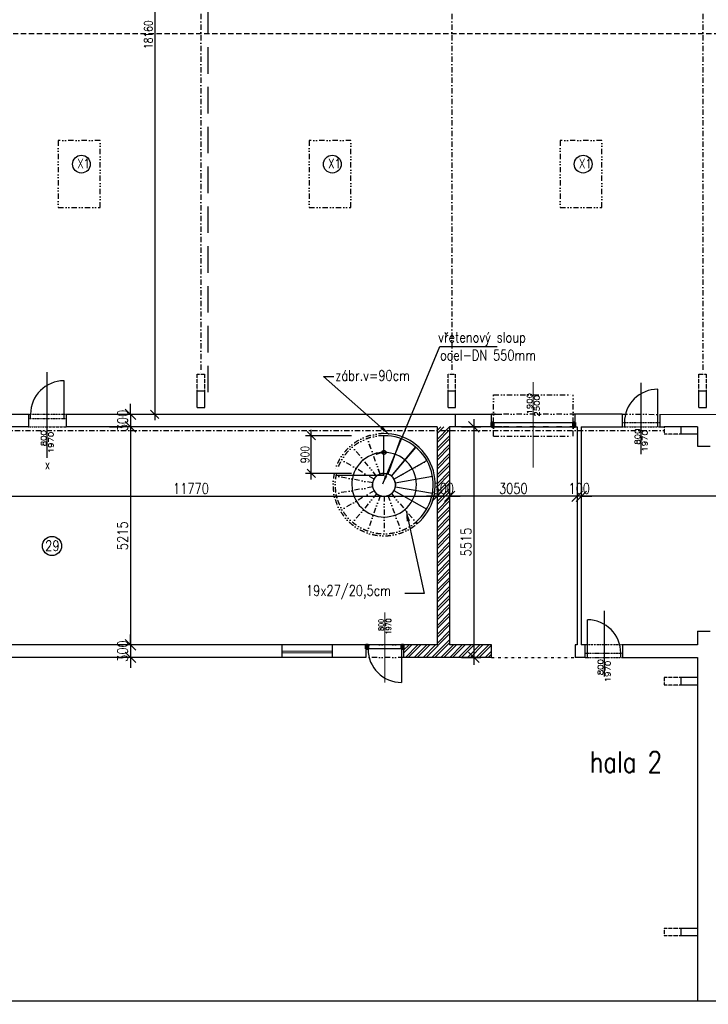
# Model space of a CAD drawing. Header units: millimetres. Extents: x -637441 to -130928, y -380379 to -53767.
# Tile 90 of 193: x -520534 to -504066, y -179402 to -155848. Entities that reach past the tile are written whole.
import ezdxf
from ezdxf.enums import TextEntityAlignment as Align

# ---------------------------------------------------------------- set-up
doc = ezdxf.new("R2010")
doc.units = ezdxf.units.MM
doc.header["$LTSCALE"] = 10
for name, pattern in [('ACAD_ISO02W100', [15, 12, -3]), ('ACAD_ISO03W100', [30, 12, -18]), ('ACAD_ISO12W100', [22, 12, -3, 0.5, -3, 0.5, -3]), ('DASHDOT', [25.4, 12.7, -6.35, 0, -6.35]), ('DASHED', [19.05, 12.7, -6.35]), ('DIVIDE', [31.75, 12.7, -6.35, 0, -6.35, 0, -6.35]), ('Divide2', [15.875, 6.35, -3.175, 0, -3.175, 0, -3.175]), ('DĚLICÍ', [31.75, 12.7, -6.35, 0, -6.35, 0, -6.35])]:
    doc.linetypes.add(name, pattern=pattern)
for name, color, linetype, lineweight in [('CASANITA', 7, 'Continuous', 25), ('CKDVERE_', 7, 'Continuous', 25), ('CKDVERE_OSY', 1, 'Continuous', 18), ('CKDVERE_PRAH', 7, 'Continuous', 25), ('CKDVERE_ZARUBNE_LISOVANE', 7, 'Continuous', 25), ('CKDVERE_ZARUBNE_RAM', 5, 'Continuous', 50), ('CKKOTY', 7, 'Continuous', 25), ('CKOKNA', 1, 'Continuous', 18), ('CKSTENY_NADROVINOU', 7, 'DIVIDE', 25), ('CKSTENY_PODROVINOU', 7, 'Continuous', 25), ('CKSTENY_SRAF', 1, 'Continuous', 18), ('CKSYMBOLY', 7, 'Continuous', 25), ('CKTEXTY_MALE', 7, 'Continuous', 25), ('CKTEXTY_STREDNI', 6, 'Continuous', 50)]:
    doc.layers.add(name, color=color, linetype=linetype, lineweight=lineweight)
for name, color, linetype in [('CKDVERE_POPIS', 7, 'Continuous'), ('KOT', 2, 'Continuous'), ('Kóty', 7, 'Continuous'), ('SLABE', 7, 'Continuous'), ('SLABĚ', 7, 'Continuous'), ('STROJE_HALA_I', 7, 'Continuous'), ('UNI_původní dílce', 4, 'Continuous'), ('Výplně otvorů', 7, 'Continuous'), ('ZDIVO', 6, 'Continuous')]:
    doc.layers.add(name, color=color, linetype=linetype)
doc.styles.get("Standard").update_dxf_attribs({"font": 'simplex.shx', "width": 0.8})
doc.dimstyles.new('Cadkon', dxfattribs={"dimscale": 80, "dimtxt": 2.5, "dimasz": 2.5, "dimexe": 1.768, "dimexo": 5, "dimtad": 1, "dimrnd": 1, "dimtxsty": 'Standard', "dimblk1": 'OBLIQUE', "dimblk2": 'OBLIQUE', "dimsah": 1, "dimcen": 2.5, "dimdle": 1.8, "dimadec": 0, "dimazin": 0, "dimtfac": 1, "dimtix": 1, "dimtmove": 2, "dimatfit": 3, "dimfxl": 1, "dimarcsym": 0})
doc.dimstyles.new('jiné měřítko', dxfattribs={"dimscale": 50, "dimtxt": 5, "dimasz": 5, "dimexe": 3.4, "dimexo": 10, "dimgap": 1.2, "dimtad": 1, "dimrnd": 1, "dimtxsty": 'Standard', "dimblk1": 'OBLIQUE', "dimblk2": 'OBLIQUE', "dimsah": 1, "dimcen": 5, "dimdle": 3.6, "dimadec": 0, "dimazin": 0, "dimtfac": 1, "dimtix": 1, "dimtmove": 2, "dimatfit": 3, "dimfxl": 1, "dimarcsym": 0})
doc.dimstyles.new('Kopie z cadkon', dxfattribs={"dimscale": 100, "dimtxt": 2.5, "dimasz": 2.5, "dimexe": 1.768, "dimexo": 5, "dimgap": 0.666, "dimtad": 1, "dimdec": 0, "dimrnd": 1, "dimdsep": 46, "dimtxsty": 'Standard', "dimblk1": 'OBLIQUE', "dimblk2": 'OBLIQUE', "dimsah": 1, "dimcen": 2, "dimdle": 1.8, "dimazin": 2, "dimtfac": 0.75, "dimtdec": 0, "dimtix": 1, "dimtmove": 2, "dimatfit": 3, "dimfxl": 1, "dimtolj": 1, "dimtzin": 0, "dimarcsym": 0})
doc.dimstyles.new('menší', dxfattribs={"dimscale": 100, "dimtxt": 2.5, "dimasz": 2.5, "dimexe": 1.768, "dimexo": 5, "dimtad": 1, "dimrnd": 1, "dimtxsty": 'Standard', "dimblk1": 'OBLIQUE', "dimblk2": 'OBLIQUE', "dimsah": 1, "dimcen": 2.5, "dimdle": 1.8, "dimadec": 0, "dimazin": 0, "dimtfac": 1, "dimtix": 1, "dimtmove": 2, "dimatfit": 3, "dimfxl": 1, "dimarcsym": 0})

# ---------------------------------------------------------------- blocks, each defined once
blk = doc.blocks.new('_OBLIQUE')
at = {"color": 0, "linetype": 'ByBlock'}
blk.add_line((-0.5, -0.5), (0.5, 0.5), dxfattribs=at)
blk = doc.blocks.new('*D1029')
at = {"layer": 'CKTEXTY_MALE', "color": 0, "lineweight": -2}
for p, q in [((-517485, -147127), (-517163, -147127)), ((-517304, -146983), (-517304, -165431)), ((-517485, -165287), (-517163, -165287))]:
    blk.add_line(p, q, dxfattribs=at)
at = {"layer": 'DEFPOINTS', "color": 0}
for p in [(-517885, -147127), (-517885, -165287), (-517304, -165287)]:
    blk.add_point(p, dxfattribs=at)
at = {"layer": 'CKTEXTY_MALE', "color": 0, "lineweight": -2, "xscale": 200, "yscale": 200, "zscale": 200}
for p, rotation in [((-517304, -147127), 90), ((-517304, -165287), 270)]:
    blk.add_blockref('_OBLIQUE', p, dxfattribs=dict(at, rotation=rotation))
at = {"layer": 'CKTEXTY_MALE', "color": 0, "insert": (-517458, -156207), "char_height": 200, "attachment_point": 5, "rotation": 90}
blk.add_mtext('\\A1;18160', dxfattribs=at)
blk = doc.blocks.new('*D1040')
at = {"layer": 'CKKOTY', "color": 0, "lineweight": -2}
for p, q in [((-509673, -165407), (-509673, -171282)), ((-509965, -165587), (-509503, -165587)), ((-509965, -171102), (-509503, -171102))]:
    blk.add_line(p, q, dxfattribs=at)
at = {"layer": 'DEFPOINTS', "color": 0}
for p in [(-510465, -165587), (-510465, -171102), (-509673, -171102)]:
    blk.add_point(p, dxfattribs=at)
at = {"layer": 'CKKOTY', "color": 0, "lineweight": -2, "xscale": 250, "yscale": 250, "zscale": 250}
for p, rotation in [((-509673, -165587), 90), ((-509673, -171102), 270)]:
    blk.add_blockref('_OBLIQUE', p, dxfattribs=dict(at, rotation=rotation))
at = {"layer": 'CKKOTY', "color": 0, "insert": (-509858, -168345), "char_height": 250, "attachment_point": 5, "rotation": 90}
blk.add_mtext('5515', dxfattribs=at)
blk = doc.blocks.new('*D1041')
at = {"layer": 'CKKOTY', "color": 0, "lineweight": -2}
for p, q in [((-507103, -167060), (-507103, -167073)), ((-498123, -167060), (-498123, -167073)), ((-497943, -167249), (-507283, -167249))]:
    blk.add_line(p, q, dxfattribs=at)
at = {"layer": 'DEFPOINTS', "color": 0}
for p in [(-507103, -167249), (-507103, -167560), (-498123, -167560)]:
    blk.add_point(p, dxfattribs=at)
at = {"layer": 'CKKOTY', "color": 0, "lineweight": -2, "xscale": 250, "yscale": 250, "zscale": 250, "rotation": 180}
blk.add_blockref('_OBLIQUE', (-507103, -167249), dxfattribs=at)
at = {"layer": 'CKKOTY', "color": 0, "lineweight": -2, "xscale": 250, "yscale": 250, "zscale": 250}
blk.add_blockref('_OBLIQUE', (-498123, -167249), dxfattribs=at)
at = {"layer": 'CKKOTY', "color": 0, "insert": (-502613, -167062), "char_height": 250, "attachment_point": 5}
blk.add_mtext('8980', dxfattribs=at)
blk = doc.blocks.new('*D1042')
at = {"layer": 'CKKOTY', "color": 0, "lineweight": -2}
for p, q in [((-507203, -167037), (-507203, -167073)), ((-507103, -167060), (-507103, -167073)), ((-507203, -167249), (-507453, -167249)), ((-507103, -167249), (-507203, -167249)), ((-507103, -167249), (-506853, -167249))]:
    blk.add_line(p, q, dxfattribs=at)
at = {"layer": 'DEFPOINTS', "color": 0}
for p in [(-507203, -167249), (-507203, -167537), (-507103, -167560)]:
    blk.add_point(p, dxfattribs=at)
at = {"layer": 'CKKOTY', "color": 0, "lineweight": -2, "xscale": 250, "yscale": 250, "zscale": 250}
blk.add_blockref('_OBLIQUE', (-507203, -167249), dxfattribs=at)
at = {"layer": 'CKKOTY', "color": 0, "lineweight": -2, "xscale": 250, "yscale": 250, "zscale": 250, "rotation": 180}
blk.add_blockref('_OBLIQUE', (-507103, -167249), dxfattribs=at)
at = {"layer": 'CKKOTY', "color": 0, "insert": (-507153, -167062), "char_height": 250, "attachment_point": 5}
blk.add_mtext('100', dxfattribs=at)
blk = doc.blocks.new('*D1043')
at = {"layer": 'CKKOTY', "color": 0, "lineweight": -2}
for p, q in [((-510253, -166775), (-510253, -167073)), ((-507203, -167037), (-507203, -167073)), ((-507023, -167249), (-510433, -167249))]:
    blk.add_line(p, q, dxfattribs=at)
at = {"layer": 'DEFPOINTS', "color": 0}
for p in [(-510253, -167249), (-510253, -167275), (-507203, -167537)]:
    blk.add_point(p, dxfattribs=at)
at = {"layer": 'CKKOTY', "color": 0, "lineweight": -2, "xscale": 250, "yscale": 250, "zscale": 250, "rotation": 180}
blk.add_blockref('_OBLIQUE', (-510253, -167249), dxfattribs=at)
at = {"layer": 'CKKOTY', "color": 0, "lineweight": -2, "xscale": 250, "yscale": 250, "zscale": 250}
blk.add_blockref('_OBLIQUE', (-507203, -167249), dxfattribs=at)
at = {"layer": 'CKKOTY', "color": 0, "insert": (-508728, -167062), "char_height": 250, "attachment_point": 5}
blk.add_mtext('3050', dxfattribs=at)
blk = doc.blocks.new('*D1044')
at = {"layer": 'CKKOTY', "color": 0, "lineweight": -2}
for p, q in [((-510553, -166775), (-510553, -167073)), ((-510253, -166775), (-510253, -167073)), ((-510553, -167249), (-510803, -167249)), ((-510253, -167249), (-510553, -167249)), ((-510253, -167249), (-510003, -167249))]:
    blk.add_line(p, q, dxfattribs=at)
at = {"layer": 'DEFPOINTS', "color": 0}
for p in [(-510553, -167249), (-510553, -167275), (-510253, -167275)]:
    blk.add_point(p, dxfattribs=at)
at = {"layer": 'CKKOTY', "color": 0, "lineweight": -2, "xscale": 250, "yscale": 250, "zscale": 250}
blk.add_blockref('_OBLIQUE', (-510553, -167249), dxfattribs=at)
at = {"layer": 'CKKOTY', "color": 0, "lineweight": -2, "xscale": 250, "yscale": 250, "zscale": 250, "rotation": 180}
blk.add_blockref('_OBLIQUE', (-510253, -167249), dxfattribs=at)
at = {"layer": 'CKKOTY', "color": 0, "insert": (-510403, -167062), "char_height": 250, "attachment_point": 5}
blk.add_mtext('300', dxfattribs=at)
blk = doc.blocks.new('*D1046')
at = {"layer": 'CKKOTY', "color": 0, "lineweight": -2}
for p, q in [((-512598, -165801), (-513702, -165801)), ((-513561, -166845), (-513561, -165657)), ((-512598, -166701), (-513702, -166701))]:
    blk.add_line(p, q, dxfattribs=at)
at = {"layer": 'DEFPOINTS', "color": 0}
for p in [(-513561, -165801), (-512198, -165801), (-512198, -166701)]:
    blk.add_point(p, dxfattribs=at)
at = {"layer": 'CKKOTY', "color": 0, "lineweight": -2, "xscale": 200, "yscale": 200, "zscale": 200}
for p, rotation in [((-513561, -165801), 90), ((-513561, -166701), 270)]:
    blk.add_blockref('_OBLIQUE', p, dxfattribs=dict(at, rotation=rotation))
at = {"layer": 'CKKOTY', "color": 0, "insert": (-513711, -166251), "char_height": 200, "attachment_point": 5, "rotation": 90}
blk.add_mtext('900', dxfattribs=at)
blk = doc.blocks.new('*D1047')
at = {"layer": 'CKKOTY', "color": 0, "lineweight": -2}
for p, q in [((-512598, -165801), (-513702, -165801)), ((-513561, -166845), (-513561, -165657)), ((-512598, -166701), (-513702, -166701))]:
    blk.add_line(p, q, dxfattribs=at)
at = {"layer": 'DEFPOINTS', "color": 0}
for p in [(-513561, -165801), (-512198, -165801), (-512198, -166701)]:
    blk.add_point(p, dxfattribs=at)
at = {"layer": 'CKKOTY', "color": 0, "lineweight": -2, "xscale": 200, "yscale": 200, "zscale": 200}
for p, rotation in [((-513561, -165801), 90), ((-513561, -166701), 270)]:
    blk.add_blockref('_OBLIQUE', p, dxfattribs=dict(at, rotation=rotation))
at = {"layer": 'CKKOTY', "color": 0, "insert": (-513711, -166251), "char_height": 200, "attachment_point": 5, "rotation": 90}
blk.add_mtext('900', dxfattribs=at)
blk = doc.blocks.new('*D1048')
at = {"layer": 'CKKOTY', "color": 0, "lineweight": -2}
for p, q in [((-522323, -166902), (-522323, -167073)), ((-510553, -167103), (-510553, -167073)), ((-522503, -167249), (-510373, -167249))]:
    blk.add_line(p, q, dxfattribs=at)
at = {"layer": 'DEFPOINTS', "color": 0}
for p in [(-522323, -167402), (-510553, -167249), (-510553, -167603)]:
    blk.add_point(p, dxfattribs=at)
at = {"layer": 'CKKOTY', "color": 0, "lineweight": -2, "xscale": 250, "yscale": 250, "zscale": 250, "rotation": 180}
blk.add_blockref('_OBLIQUE', (-522323, -167249), dxfattribs=at)
at = {"layer": 'CKKOTY', "color": 0, "lineweight": -2, "xscale": 250, "yscale": 250, "zscale": 250}
blk.add_blockref('_OBLIQUE', (-510553, -167249), dxfattribs=at)
at = {"layer": 'CKKOTY', "color": 0, "insert": (-516438, -167062), "char_height": 250, "attachment_point": 5}
blk.add_mtext('11770', dxfattribs=at)
blk = doc.blocks.new('*D1049')
at = {"layer": 'CKKOTY', "color": 0, "lineweight": -2}
for p, q in [((-517885, -165287), (-517885, -165037)), ((-518385, -165287), (-518062, -165287)), ((-517885, -165287), (-517885, -165587)), ((-518385, -165587), (-518062, -165587)), ((-517885, -165587), (-517885, -165837))]:
    blk.add_line(p, q, dxfattribs=at)
at = {"layer": 'DEFPOINTS', "color": 0}
for p in [(-517885, -165287), (-517885, -165587), (-517885, -165587)]:
    blk.add_point(p, dxfattribs=at)
at = {"layer": 'CKKOTY', "color": 0, "lineweight": -2, "xscale": 250, "yscale": 250, "zscale": 250}
for p, rotation in [((-517885, -165287), 270), ((-517885, -165587), 90)]:
    blk.add_blockref('_OBLIQUE', p, dxfattribs=dict(at, rotation=rotation))
at = {"layer": 'CKKOTY', "color": 0, "insert": (-518073, -165437), "char_height": 250, "attachment_point": 5, "rotation": 90}
blk.add_mtext('300', dxfattribs=at)
blk = doc.blocks.new('*D1050')
at = {"layer": 'CKKOTY', "color": 0, "lineweight": -2}
for p, q in [((-517885, -165407), (-517885, -170982)), ((-518385, -165587), (-518062, -165587)), ((-518193, -170802), (-518062, -170802))]:
    blk.add_line(p, q, dxfattribs=at)
at = {"layer": 'DEFPOINTS', "color": 0}
for p in [(-517885, -165587), (-517885, -170802), (-517693, -170802)]:
    blk.add_point(p, dxfattribs=at)
at = {"layer": 'CKKOTY', "color": 0, "lineweight": -2, "xscale": 250, "yscale": 250, "zscale": 250}
for p, rotation in [((-517885, -165587), 90), ((-517885, -170802), 270)]:
    blk.add_blockref('_OBLIQUE', p, dxfattribs=dict(at, rotation=rotation))
at = {"layer": 'CKKOTY', "color": 0, "insert": (-518073, -168195), "char_height": 250, "attachment_point": 5, "rotation": 90}
blk.add_mtext('5215', dxfattribs=at)
blk = doc.blocks.new('*D1051')
at = {"layer": 'CKKOTY', "color": 0, "lineweight": -2}
for p, q in [((-517885, -170802), (-517885, -170552)), ((-518193, -170802), (-518062, -170802)), ((-517885, -170802), (-517885, -171102)), ((-518193, -171102), (-518062, -171102)), ((-517885, -171102), (-517885, -171352))]:
    blk.add_line(p, q, dxfattribs=at)
at = {"layer": 'DEFPOINTS', "color": 0}
for p in [(-517693, -170802), (-517885, -171102), (-517693, -171102)]:
    blk.add_point(p, dxfattribs=at)
at = {"layer": 'CKKOTY', "color": 0, "lineweight": -2, "xscale": 250, "yscale": 250, "zscale": 250}
for p, rotation in [((-517885, -170802), 270), ((-517885, -171102), 90)]:
    blk.add_blockref('_OBLIQUE', p, dxfattribs=dict(at, rotation=rotation))
at = {"layer": 'CKKOTY', "color": 0, "insert": (-518073, -170952), "char_height": 250, "attachment_point": 5, "rotation": 90}
blk.add_mtext('300', dxfattribs=at)

msp = doc.modelspace()

# ---------------------------------------------------------------- hatches: boundary and pattern name
at = {"layer": 'CKSTENY_SRAF'}
h = msp.add_hatch(dxfattribs=at)
h.set_pattern_fill('ZDIVO-OBECNE', color=256, scale=50, style=0)
h.set_pattern_definition([(45, (-258833.48, -23418.15), (-106.06602, 106.06602), []), (45, (-258762.77, -23418.15), (-106.06602, 106.06602), [])])
h.paths.add_polyline_path([(-510253.391, -165587.266), (-510553.391, -165587.266), (-510553.391, -170802.266), (-511353.391, -170802.266), (-511353.391, -171102.266), (-509251.391, -171102.266), (-509251.391, -170802.266), (-510253.391, -170802.266)])

# ---------------------------------------------------------------- linework, layer by layer
at = {"layer": 'CASANITA'}
msp.add_circle((-511821.403, -166976.052), 275, dxfattribs=at)
msp.add_circle((-511821.403, -166976.052), 275, dxfattribs=at)
at = {"layer": 'CKDVERE_', "linetype": 'DIVIDE'}
for p, q in [((-509201.391, -165811.232), (-509201.391, -164826.232)), ((-509201.391, -164826.232), (-507301.391, -164826.232)), ((-507301.391, -165811.232), (-507301.391, -164826.232)), ((-509201.391, -165811.232), (-507301.391, -165811.232))]:
    msp.add_line(p, q, dxfattribs=at)
at = {"layer": 'CKDVERE_'}
msp.add_line((-511403.391, -170902.266), (-511403.391, -171702.266), dxfattribs=at)
msp.add_arc((-511403.391, -170902.266), 800, 180, 270, dxfattribs=at)
at = {"layer": 'CKDVERE_OSY'}
for p, q in [((-508251.391, -164523.098), (-508251.391, -166562.719)), ((-511803.391, -171702.266), (-511803.391, -170027.266))]:
    msp.add_line(p, q, dxfattribs=at)
at = {"layer": 'CKDVERE_PRAH'}
for p, q in [((-509201.391, -165487.266), (-507301.391, -165487.266)), ((-509201.391, -165587.266), (-507301.391, -165587.266)), ((-511403.391, -170802.266), (-512203.391, -170802.266)), ((-511403.391, -170902.266), (-512203.391, -170902.266))]:
    msp.add_line(p, q, dxfattribs=at)
at = {"layer": 'CKDVERE_ZARUBNE_LISOVANE', "linetype": 'DASHDOT'}
for p, q in [((-516198.358, -148087.266), (-516198.358, -164327.266)), ((-510198.358, -148087.266), (-510198.358, -164327.266)), ((-504198.358, -148087.266), (-504198.358, -164327.266))]:
    msp.add_line(p, q, dxfattribs=at)
at = {"layer": 'CKDVERE_ZARUBNE_LISOVANE', "linetype": 'DASHED'}
msp.add_line((-462273.358, -156187.266), (-522123.358, -156187.266), dxfattribs=at)
at = {"layer": 'CKDVERE_ZARUBNE_LISOVANE', "linetype": 'DIVIDE'}
for points in [[(-519610.858, -160337.266), (-518610.858, -160337.266), (-518610.858, -158737.266), (-519610.858, -158737.266)], [(-513610.858, -160337.266), (-512610.858, -160337.266), (-512610.858, -158737.266), (-513610.858, -158737.266)], [(-513610.858, -160337.266), (-512610.858, -160337.266), (-512610.858, -158737.266), (-513610.858, -158737.266)], [(-507610.858, -160337.266), (-506610.858, -160337.266), (-506610.858, -158737.266), (-507610.858, -158737.266)], [(-507610.858, -160337.266), (-506610.858, -160337.266), (-506610.858, -158737.266), (-507610.858, -158737.266)]]:
    msp.add_lwpolyline(points, close=True, dxfattribs=at)
at = {"layer": 'CKDVERE_ZARUBNE_RAM'}
for p, q in [((-509201.391, -165487.266), (-509251.391, -165487.266)), ((-509251.391, -165487.266), (-509251.391, -165587.266)), ((-509201.391, -165587.266), (-509201.391, -165487.266)), ((-507301.391, -165587.266), (-507301.391, -165487.266)), ((-507301.391, -165487.266), (-507251.391, -165487.266)), ((-507251.391, -165487.266), (-507251.391, -165587.266)), ((-509251.391, -165587.266), (-509201.391, -165587.266)), ((-507251.391, -165587.266), (-507301.391, -165587.266)), ((-512203.391, -170802.266), (-512253.391, -170802.266)), ((-512253.391, -170802.266), (-512253.391, -170902.266)), ((-512253.391, -170902.266), (-512203.391, -170902.266)), ((-512203.391, -170902.266), (-512203.391, -170802.266)), ((-511403.391, -170902.266), (-511403.391, -170802.266)), ((-511403.391, -170802.266), (-511353.391, -170802.266)), ((-511353.391, -170902.266), (-511403.391, -170902.266)), ((-511353.391, -170802.266), (-511353.391, -170902.266))]:
    msp.add_line(p, q, dxfattribs=at)
at = {"layer": 'CKKOTY', "linetype": 'Divide2'}
msp.add_line((-509251.391, -171102.266), (-507251.391, -171102.266), dxfattribs=at)
at = {"layer": 'CKKOTY', "linetype": 'DĚLICÍ'}
for radius in [1226.491, 1226.491, 1176.491, 1176.491]:
    msp.add_arc((-511821.403, -166976.052), radius, 90.0435573, 163.3380151, dxfattribs=at)
at = {"layer": 'CKOKNA'}
for p, q in [((-513053.391, -170952.266), (-514253.391, -170952.266)), ((-513053.391, -170997.266), (-514253.391, -170997.266))]:
    msp.add_line(p, q, dxfattribs=at)
at = {"layer": 'CKSTENY_NADROVINOU'}
for p, q in [((-507251.391, -165287.266), (-509251.391, -165287.266)), ((-507251.391, -165587.266), (-509251.391, -165587.266)), ((-511353.391, -170802.266), (-512253.391, -170802.266)), ((-511353.391, -171102.266), (-512253.391, -171102.266))]:
    msp.add_line(p, q, dxfattribs=at)
at = {"layer": 'CKSTENY_PODROVINOU'}
for p, q in [((-513053.391, -170802.266), (-514253.391, -170802.266)), ((-513053.391, -171102.266), (-514253.391, -171102.266))]:
    msp.add_line(p, q, dxfattribs=at)
at = {"layer": 'CKSYMBOLY', "color": 7}
msp.add_lwpolyline([(-461440.719, -179327.266), (-492327.777, -179327.266), (-492365.277, -179252.266), (-492440.277, -179402.266), (-492477.777, -179327.266), (-522877.777, -179327.266)], dxfattribs=at)
at = {"layer": 'CKTEXTY_MALE', "linetype": 'DASHDOT'}
msp.add_line((-521923.358, -165677.266), (-505123.358, -165677.266), dxfattribs=at)
at = {"layer": 'CKTEXTY_MALE'}
for centre in [(-519057.886, -159303.671), (-513057.886, -159303.671), (-507057.886, -159303.671)]:
    msp.add_circle(centre, 212.778, dxfattribs=at)
at = {"layer": 'CKTEXTY_MALE', "color": 7}
msp.add_circle((-519761.993, -168437.53), 229.355, dxfattribs=at)
at = {"layer": 'CKTEXTY_STREDNI', "color": 7}
msp.add_line((-511063.332, -167870.272), (-511031.172, -167908.557), dxfattribs=at)
msp.add_line((-511063.332, -167870.272), (-511031.172, -167908.557), dxfattribs=at)
msp.add_solid([(-512025.113, -166199.1), (-511822.354, -166199.632), (-512014.325, -166264.888)], dxfattribs=at)
msp.add_solid([(-512025.113, -166199.1), (-511822.354, -166199.632), (-512014.325, -166264.888)], dxfattribs=at)
at = {"layer": 'KOT', "color": 7}
for q in [(-511822.336, -165799.561), (-511822.336, -165799.561), (-512969.338, -166751.054), (-512969.338, -166751.054)]:
    msp.add_line((-511822.336, -166751.054), q, dxfattribs=at)
for radius, start in [(1172.75, 90.2290559), (1172.75, 90.2290559), (1222.75, 310.031018), (1222.75, 310.031018), (1172.75, 310.031018), (1172.75, 310.031018), (772.75, 90.3476238), (772.75, 90.3476238)]:
    msp.add_arc((-511817.647, -166972.302), radius, start, 90.2290559, dxfattribs=at)
at = {"layer": 'KOT', "color": 7, "linetype": 'DIVIDE'}
for radius in [1222.75, 1222.75, 1172.75, 1172.75]:
    msp.add_arc((-511817.647, -166972.302), radius, 167.1831814, 310.031018, dxfattribs=at)
at = {"layer": 'Kóty'}
for p in [(-519873.358, -165677.266), (-519873.358, -166327.82)]:
    msp.add_line(p, (-519873.358, -164279.217), dxfattribs=at)
at = {"layer": 'Kóty', "ltscale": 50}
for p in [(-505673.422, -165876.133), (-505673.422, -166245.627)]:
    msp.add_line(p, (-505673.374, -164536.965), dxfattribs=at)
at = {"layer": 'Kóty', "ltscale": 10}
msp.add_line((-506555.871, -169986.814), (-506555.871, -171559.491), dxfattribs=at)
msp.add_line((-506555.871, -169986.814), (-506555.871, -171559.491), dxfattribs=at)
at = {"layer": 'SLABE', "linetype": 'Continuous', "ltscale": 10}
msp.add_line((-510113.852, -165588.957), (-510113.852, -165288.957), dxfattribs=at)
at = {"layer": 'SLABE', "ltscale": 10}
msp.add_line((-515573.358, -170802.266), (-515573.358, -170802.266), dxfattribs=at)
at = {"layer": 'SLABĚ', "linetype": 'ACAD_ISO03W100', "ltscale": 0.05}
for p, q in [((-516288.358, -164727.266), (-516288.358, -164327.266)), ((-516288.358, -164327.266), (-516108.358, -164327.266)), ((-516108.358, -164727.266), (-516108.358, -164327.266)), ((-510288.358, -164727.266), (-510288.358, -164327.266)), ((-510288.358, -164327.266), (-510108.358, -164327.266)), ((-510108.358, -164727.266), (-510108.358, -164327.266)), ((-504288.358, -164727.266), (-504288.358, -164327.266)), ((-504288.358, -164327.266), (-504108.358, -164327.266)), ((-504108.358, -164727.266), (-504108.358, -164327.266)), ((-505123.358, -165587.266), (-505123.358, -165767.266)), ((-504723.358, -165767.266), (-505123.358, -165767.266)), ((-504723.358, -171587.266), (-505123.358, -171587.266)), ((-505123.358, -171587.266), (-505123.358, -171767.266)), ((-504723.358, -171767.266), (-505123.358, -171767.266)), ((-505123.358, -177587.266), (-505123.358, -177767.266)), ((-504723.358, -177587.266), (-505123.358, -177587.266)), ((-504723.358, -177767.266), (-505123.358, -177767.266))]:
    msp.add_line(p, q, dxfattribs=at)
at = {"layer": 'SLABĚ'}
for p, q in [((-516288.358, -164727.266), (-516108.358, -164727.266)), ((-516288.358, -165127.266), (-516288.358, -164727.266)), ((-516108.358, -165127.266), (-516108.358, -164727.266)), ((-510288.358, -165127.266), (-510288.358, -164727.266)), ((-510288.358, -164727.266), (-510108.358, -164727.266)), ((-510108.358, -165127.266), (-510108.358, -164727.266)), ((-504288.358, -164727.266), (-504108.358, -164727.266)), ((-504288.358, -165127.266), (-504288.358, -164727.266)), ((-504108.358, -165127.266), (-504108.358, -164727.266)), ((-516288.358, -165127.266), (-516108.358, -165127.266)), ((-510288.358, -165127.266), (-510108.358, -165127.266)), ((-504288.358, -165127.266), (-504108.358, -165127.266)), ((-504723.358, -165587.266), (-504723.358, -165767.266)), ((-504323.358, -165767.266), (-504723.358, -165767.266)), ((-504323.358, -171587.266), (-504723.358, -171587.266)), ((-504723.358, -171587.266), (-504723.358, -171767.266)), ((-504323.358, -171767.266), (-504723.358, -171767.266)), ((-504323.358, -177587.266), (-504723.358, -177587.266)), ((-504723.358, -177587.266), (-504723.358, -177767.266)), ((-504323.358, -177767.266), (-504723.358, -177767.266))]:
    msp.add_line(p, q, dxfattribs=at)
at = {"layer": 'SLABĚ', "linetype": 'DĚLICÍ'}
msp.add_line((-506123.409, -165288.475), (-505223.408, -165289.104), dxfattribs=at)
at = {"layer": 'SLABĚ', "linetype": 'ACAD_ISO12W100', "ltscale": 0.2}
msp.add_line((-520323.358, -165587.266), (-519423.358, -165587.266), dxfattribs=at)
at = {"layer": 'SLABĚ', "linetype": 'ACAD_ISO12W100', "ltscale": 0.3}
msp.add_line((-506102.921, -170802.266), (-507007.612, -170802.266), dxfattribs=at)
at = {"layer": 'STROJE_HALA_I', "color": 7, "linetype": 'DASHED', "ltscale": 5}
msp.add_line((-516023.358, -164760.272), (-516023.358, -147127.266), dxfattribs=at)
at = {"layer": 'UNI_původní dílce', "color": 7, "linetype": 'DIVIDE'}
for p, q in [((-511914.521, -166717.297), (-512219.269, -165870.463)), ((-511914.521, -166717.297), (-512219.269, -165870.463)), ((-511914.521, -166717.297), (-512219.269, -165870.463)), ((-511914.521, -166717.297), (-512219.269, -165870.463)), ((-511914.521, -166717.297), (-512219.268, -165870.462)), ((-511914.521, -166717.297), (-512219.268, -165870.462)), ((-511913.968, -166717.099), (-512216.906, -165869.615)), ((-511913.968, -166717.099), (-512216.906, -165869.615)), ((-511996.902, -166764.333), (-512571.264, -166071.434)), ((-511996.902, -166764.333), (-512571.264, -166071.434)), ((-512058.698, -166837.069), (-512835.298, -166382.215)), ((-512058.698, -166837.069), (-512835.298, -166382.215)), ((-511582.296, -166840.211), (-510799.765, -166395.639)), ((-511582.296, -166840.211), (-510799.765, -166395.639)), ((-512091.91, -166926.546), (-512977.207, -166764.526)), ((-512091.91, -166926.546), (-512977.207, -166764.526)), ((-512091.91, -167025.558), (-512977.207, -167187.578)), ((-512091.91, -167025.558), (-512977.207, -167187.578)), ((-512058.698, -167115.035), (-512835.298, -167569.889)), ((-512058.698, -167115.035), (-512835.298, -167569.889)), ((-511996.902, -167187.771), (-512571.263, -167880.671)), ((-511996.902, -167187.771), (-512571.263, -167880.671)), ((-511643.575, -167185.818), (-511061.59, -167872.327)), ((-511643.575, -167185.818), (-511061.59, -167872.327)), ((-511913.968, -167235.005), (-512216.906, -168082.489)), ((-511913.968, -167235.005), (-512216.906, -168082.489)), ((-511819.883, -167251.048), (-511814.909, -168151.034)), ((-511819.883, -167251.048), (-511814.909, -168151.034)), ((-511725.982, -167233.966), (-511413.695, -168078.05)), ((-511725.982, -167233.966), (-511413.695, -168078.05))]:
    msp.add_line(p, q, dxfattribs=at)
at = {"layer": 'UNI_původní dílce', "color": 7, "ltscale": 50}
for p, q in [((-511428.273, -165876.251), (-511731.211, -166723.735)), ((-511428.273, -165876.251), (-511731.211, -166723.735)), ((-511645.452, -166764.708), (-511069.613, -166073.037)), ((-511645.452, -166764.708), (-511069.613, -166073.037)), ((-511645.452, -166764.708), (-511069.612, -166073.038)), ((-511645.452, -166764.708), (-511069.612, -166073.038)), ((-511643.575, -166766.285), (-511061.591, -166079.777)), ((-511643.575, -166766.285), (-511061.591, -166079.777)), ((-511582.587, -166839.7), (-510801.007, -166393.458)), ((-511582.587, -166839.7), (-510801.007, -166393.458)), ((-511550.791, -166927.124), (-510665.15, -166766.995)), ((-511550.791, -166927.124), (-510665.15, -166766.995)), ((-511550.791, -166927.124), (-510665.15, -166766.996)), ((-511550.791, -166927.124), (-510665.15, -166766.996)), ((-511582.587, -167112.404), (-510801.006, -167558.646)), ((-511582.587, -167112.404), (-510801.006, -167558.646)), ((-511550.365, -167022.565), (-510663.332, -167174.79)), ((-511550.365, -167022.565), (-510663.332, -167174.79)), ((-511550.365, -167022.565), (-510663.332, -167174.79)), ((-511550.365, -167022.565), (-510663.332, -167174.79))]:
    msp.add_line(p, q, dxfattribs=at)
at = {"layer": 'UNI_původní dílce', "color": 7, "linetype": 'ACAD_ISO02W100', "ltscale": 50}
msp.add_circle((-511822.336, -166199.635), 47.33, dxfattribs=at)
msp.add_circle((-511822.336, -166199.635), 47.33, dxfattribs=at)
at = {"layer": 'UNI_původní dílce', "color": 7, "ltscale": 50}
msp.add_arc((-511821.403, -166976.052), 275, 90.1942644, 70.2078644, dxfattribs=at)
msp.add_arc((-511821.403, -166976.052), 275, 90.1942644, 70.2078644, dxfattribs=at)
msp.add_arc((-511821.403, -166976.052), 275, 90.1942644, 70.2078644, dxfattribs=at)
msp.add_arc((-511821.403, -166976.052), 275, 90.1942644, 70.2078644, dxfattribs=at)
at = {"layer": 'Výplně otvorů'}
for p, q in [((-519473.358, -165387.266), (-519473.358, -164487.266)), ((-505273.429, -165588.597), (-505273.367, -164687.597)), ((-520273.358, -165387.266), (-520273.358, -165287.266)), ((-506073.422, -165487.541), (-506073.429, -165588.541))]:
    msp.add_line(p, q, dxfattribs=at)
at = {"layer": 'Výplně otvorů', "linetype": 'ACAD_ISO12W100', "lineweight": -3, "ltscale": 0.175}
for p, q in [((-520323.358, -165287.266), (-519423.358, -165287.266)), ((-520323.358, -165387.266), (-519423.358, -165387.266)), ((-506123.422, -165487.538), (-505223.422, -165487.6)), ((-506123.429, -165588.538), (-505223.429, -165588.6)), ((-507007.612, -171002.266), (-506107.13, -171002.266)), ((-507007.612, -171102.266), (-506107.13, -171102.266))]:
    msp.add_line(p, q, dxfattribs=at)
at = {"layer": 'Výplně otvorů', "ltscale": 50}
for p, q in [((-506957.993, -171102.266), (-506957.993, -170202.266)), ((-506157.993, -171102.266), (-506157.993, -171002.266))]:
    msp.add_line(p, q, dxfattribs=at)
at = {"layer": 'Výplně otvorů'}
for centre, start, end in [((-519473.358, -165287.266), 90, 180), ((-505273.422, -165487.597), 89.9960211, 179.9960211), ((-506957.993, -171002.266), 0, 90)]:
    msp.add_arc(centre, 800, start, end, dxfattribs=at)
at = {"layer": 'ZDIVO'}
for p, q in [((-522373.358, -165287.266), (-520323.358, -165287.266)), ((-520323.358, -165287.266), (-520323.358, -165587.266)), ((-519423.358, -165287.266), (-509001.391, -165287.266)), ((-519423.358, -165287.266), (-519423.358, -165587.266)), ((-519423.358, -165287.266), (-509251.391, -165287.266)), ((-509251.391, -165587.266), (-509251.391, -165287.266)), ((-509251.391, -165588.46), (-509251.391, -165288.475)), ((-507251.391, -165588.46), (-507251.391, -165287.266)), ((-507251.391, -165587.266), (-507251.391, -165287.266)), ((-506123.409, -165288.475), (-507251.391, -165288.475)), ((-507251.391, -165588.46), (-507251.391, -165288.475)), ((-506123.409, -165288.538), (-506123.429, -165588.541)), ((-505223.409, -165288.6), (-505223.429, -165588.6)), ((-505223.409, -165289.104), (-493873.382, -165287.274)), ((-520323.358, -165587.266), (-522323.358, -165587.266)), ((-510553.391, -165587.266), (-519423.358, -165587.266)), ((-512473.358, -165587.266), (-519423.358, -165587.266)), ((-510553.391, -165587.266), (-510553.391, -170802.266)), ((-510253.391, -165587.266), (-510253.391, -170802.266)), ((-509001.391, -165587.266), (-510253.391, -165587.266)), ((-509251.391, -165587.266), (-510251.391, -165587.266)), ((-507251.391, -165588.46), (-507203.391, -165588.463)), ((-507203.391, -165588.463), (-507203.391, -170802.266)), ((-507103.391, -165588.47), (-506123.429, -165588.538)), ((-507103.391, -165588.47), (-507103.391, -170802.266)), ((-505223.429, -165588.6), (-505123.358, -165588.607)), ((-504723.358, -165587.266), (-505123.358, -165587.266)), ((-504323.358, -165587.266), (-504723.358, -165587.266)), ((-504323.358, -165587.266), (-504323.358, -165767.266)), ((-504323.358, -165587.266), (-504323.358, -166047.266)), ((-504323.358, -166047.266), (-504023.358, -166047.266)), ((-504323.358, -170472.266), (-504023.358, -170472.266)), ((-504323.358, -170472.266), (-504323.358, -170802.266)), ((-514253.391, -170802.266), (-522323.358, -170802.266)), ((-514253.391, -171102.266), (-514253.391, -170802.266)), ((-512253.391, -170802.266), (-513053.391, -170802.266)), ((-513053.391, -171102.266), (-513053.391, -170802.266)), ((-512253.391, -170802.266), (-512253.391, -171102.266)), ((-510553.391, -170802.266), (-511353.391, -170802.266)), ((-511353.391, -170802.266), (-511353.391, -171102.266)), ((-509251.391, -170802.266), (-510253.391, -170802.266)), ((-509251.391, -171102.266), (-509251.391, -170802.266)), ((-507251.391, -170802.266), (-507251.391, -171102.266)), ((-507203.391, -170802.266), (-507251.391, -170802.266)), ((-507007.612, -170802.266), (-507103.391, -170802.266)), ((-507007.612, -171102.266), (-507007.612, -170802.266)), ((-506107.13, -171102.266), (-506107.13, -170802.266)), ((-504323.358, -170802.266), (-506102.921, -170802.266)), ((-514253.391, -171102.266), (-522323.358, -171102.266)), ((-512253.391, -171102.266), (-513053.391, -171102.266)), ((-509251.391, -171102.266), (-511353.391, -171102.266)), ((-507007.612, -171102.266), (-507251.391, -171102.266)), ((-506107.13, -171102.266), (-504323.358, -171102.266)), ((-504323.358, -171102.266), (-504323.358, -179327.266)), ((-504323.358, -171587.266), (-504323.358, -171767.266)), ((-504323.358, -177587.266), (-504323.358, -177767.266))]:
    msp.add_line(p, q, dxfattribs=at)
at = {"layer": 'ZDIVO', "ltscale": 10}
msp.add_line((-514573.358, -165587.266), (-514573.358, -165587.266), dxfattribs=at)
at = {"layer": 'ZDIVO', "ltscale": 30}
msp.add_line((-515573.355, -170802.266), (-515573.358, -170802.266), dxfattribs=at)

# ---------------------------------------------------------------- texts
at = {"layer": 'CKDVERE_POPIS'}
for s, width, p in [(' 1900', 1.2, (-508276.391, -165087.266)), ('  800', 1.2, (-519898.358, -165962.266)), ('  800', 1.2, (-505698.374, -165925.087)), ('  800', 0.8, (-511828.391, -170402.266)), ('  800', 1.2, (-506580.844, -171439.784))]:
    msp.add_text(s, height=125, rotation=90, dxfattribs=dict(at, width=width)).set_placement(p, align=Align.CENTER)
for s, width, p in [('2500', 1.2, (-508226.391, -165087.266)), ('1970', 1.2, (-519848.358, -165962.266)), ('1970', 1.2, (-505648.374, -165925.087)), (' 1970', 0.8, (-511778.391, -170402.266)), ('1970', 1.2, (-506530.844, -171439.784))]:
    msp.add_text(s, height=125, rotation=90, dxfattribs=dict(at, width=width)).set_placement(p, align=Align.TOP_CENTER)
at = {"layer": 'CKTEXTY_MALE', "width": 0.8}
for s, height, p in [('X1', 225, (-519158.731, -159403.324)), ('X1', 225, (-513158.731, -159403.324)), ('X1', 225, (-507158.731, -159403.324)), ('vřetenový sloup', 250, (-510525.818, -163570.176)), ('ocel-DN 550mm', 250, (-510482.338, -163998.747)), ('19x27/20,5cm', 250, (-513686.702, -169627.681)), ('19x27/20,5cm', 250, (-513686.702, -169627.681))]:
    msp.add_text(s, height=height, dxfattribs=at).set_placement(p)
at = {"layer": 'CKTEXTY_MALE', "color": 7, "width": 0.8}
for s, height, p in [('x', 225, (-519934.404, -166601.585)), ('29', 250, (-519923.739, -168557.893))]:
    msp.add_text(s, height=height, dxfattribs=at).set_placement(p)
at = {"layer": 'CKTEXTY_MALE', "color": 6, "width": 0.8}
msp.add_text('hala 2', height=500, dxfattribs=at).set_placement((-506904.07, -173856.589))
at = {"layer": 'CKTEXTY_STREDNI', "color": 7, "width": 0.8}
msp.add_text('zábr.v=90cm', height=250, dxfattribs=at).set_placement((-512985.691, -164485.499))

# ---------------------------------------------------------------- dimensions: what is measured, and where the dimension line sits
at = {"layer": 'CKKOTY'}
for base, p1, p2, dimstyle, picture, middle in [((-517885.047, -165587.266), (-517885.047, -165287.266), (-517885.047, -165587.266), 'menší', '*D1049', (-518072.547, -165437.266)), ((-517885.047, -170802.266), (-517885.047, -165587.266), (-517692.598, -170802.266), 'menší', '*D1050', (-518072.547, -168194.766)), ((-509673.226, -171102.266), (-510464.703, -165587.266), (-510464.703, -171102.266), 'jiné měřítko', '*D1040', (-509858.226, -168344.766)), ((-517885.047, -171102.266), (-517692.598, -170802.266), (-517692.598, -171102.266), 'menší', '*D1051', (-518072.547, -170952.266))]:
    dim = msp.add_linear_dim(base=base, p1=p1, p2=p2, angle=90, dimstyle=dimstyle, dxfattribs=at)
    dim.commit()
    dim.dimension.update_dxf_attribs({"geometry": picture, "text_midpoint": middle})
at = {"layer": 'CKKOTY', "color": 7}
for picture in ['*D1046', '*D1047']:
    dim = msp.add_linear_dim(base=(-513561.041, -165801.07), p1=(-512198.004, -166701.056), p2=(-512198.004, -165801.07), angle=90, dimstyle='Cadkon', dxfattribs=at)
    dim.commit()
    dim.dimension.update_dxf_attribs({"geometry": picture, "text_midpoint": (-513711.041, -166251.063)})
at = {"layer": 'CKKOTY'}
for base, p1, p2, picture, middle in [((-510553.391, -167249.488), (-522323.358, -167402.266), (-510553.391, -167602.529), '*D1048', (-516438.375, -167061.988)), ((-510553.391, -167249.488), (-510253.391, -167274.937), (-510553.391, -167274.937), '*D1044', (-510403.391, -167061.988)), ((-510253.391, -167249.488), (-507203.391, -167537.161), (-510253.391, -167274.937), '*D1043', (-508728.391, -167061.988)), ((-507203.391, -167249.488), (-507103.391, -167559.812), (-507203.391, -167537.161), '*D1042', (-507153.391, -167061.988)), ((-507103.391, -167249.488), (-498123.358, -167559.812), (-507103.391, -167559.812), '*D1041', (-502613.375, -167061.988))]:
    dim = msp.add_linear_dim(base=base, p1=p1, p2=p2, dimstyle='menší', dxfattribs=at)
    dim.commit()
    dim.dimension.update_dxf_attribs({"geometry": picture, "text_midpoint": middle})
at = {"layer": 'CKTEXTY_MALE'}
dim = msp.add_linear_dim(base=(-517304.334, -165287.266), p1=(-517885.047, -147127.266), p2=(-517885.047, -165287.266), angle=90, dimstyle='Kopie z cadkon', override={"dimscale": 80}, dxfattribs=at)
dim.commit()
dim.dimension.update_dxf_attribs({"geometry": '*D1029', "text_midpoint": (-517457.614, -156207.266)})

# ---------------------------------------------------------------- leaders
at = {"layer": 'CKKOTY'}
msp.add_leader([(-511694.195, -165772.646), (-513266.43, -164387.306), (-513018.182, -164387.306)], dimstyle='menší', override={"dimgap": 0.625, "dimtad": 0}, dxfattribs=at)
at = {"layer": 'CKTEXTY_MALE'}
msp.add_leader([(-511850.079, -166948.322), (-510486.119, -163667.247), (-509112.694, -163667.247)], dimstyle='Cadkon', override={"dimgap": 0.625, "dimtad": 0}, dxfattribs=at)
at = {"layer": 'CKTEXTY_STREDNI', "color": 7}
msp.add_leader([(-511293.456, -167598.818), (-510858.341, -169574.346), (-511320.868, -169574.346)], dimstyle='menší', override={"dimgap": 0.625, "dimtad": 0}, dxfattribs=at)
msp.add_leader([(-511293.456, -167598.818), (-510858.341, -169574.346), (-511320.868, -169574.346)], dimstyle='menší', override={"dimgap": 0.625, "dimtad": 0}, dxfattribs=at)

doc.saveas('drawing.dxf')
